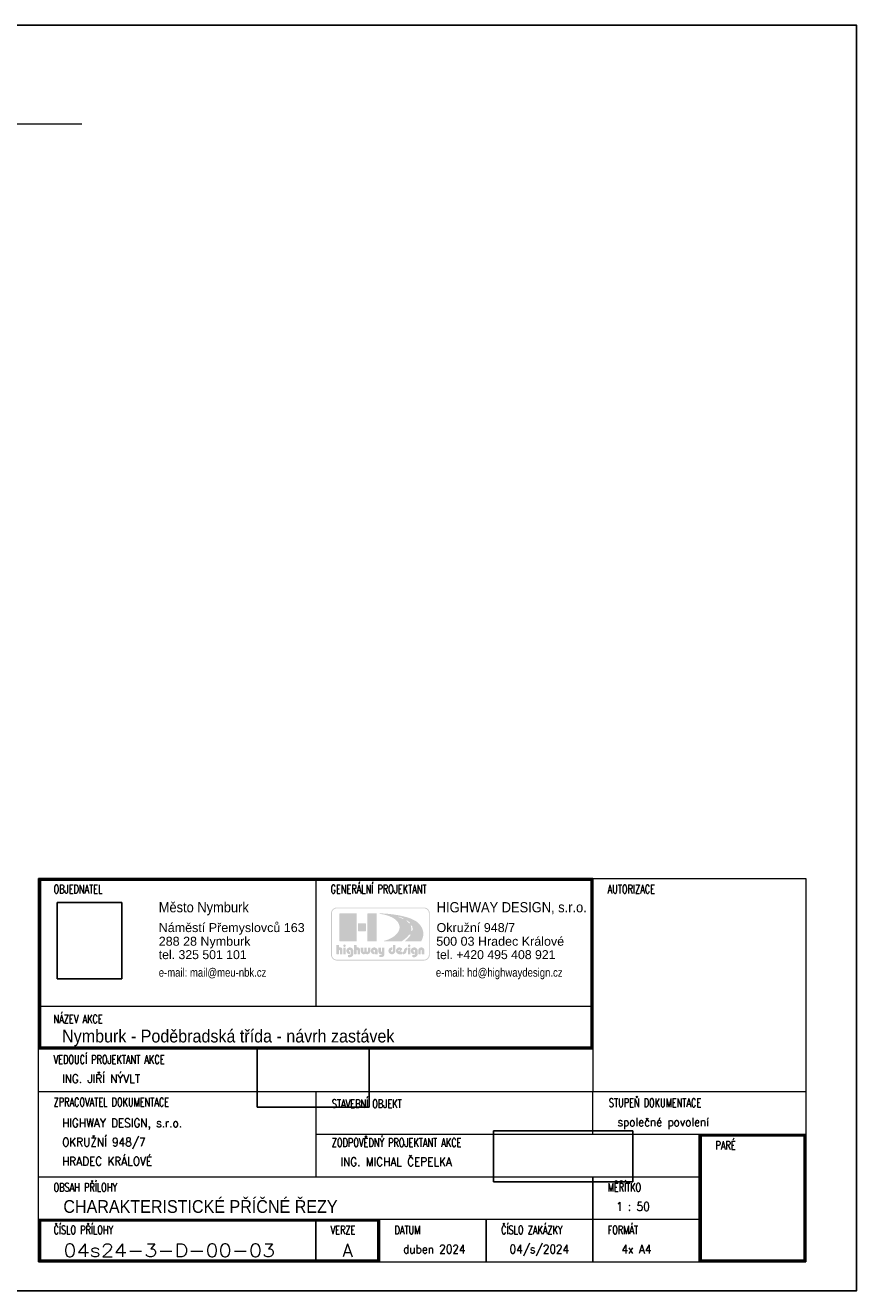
# Model space of a CAD drawing. Extents: x -698823 to -696424, y -1038555 to -1037403.
# Tile 21 of 42: x -697758 to -697749, y -1038248 to -1038233. Entities that reach past the tile are written whole.
import ezdxf
from ezdxf.enums import TextEntityAlignment as Align

# ---------------------------------------------------------------- set-up
doc = ezdxf.new("R2010")
doc.units = 0
doc.layers.add('0-podpis', color=5, linetype='Continuous')
for name, color, linetype, lineweight in [('0-silná', 7, 'Continuous', 30), ('0-slabá', 7, 'Continuous', 9), ('3-řez-kóty stav', 8, 'Continuous', 18)]:
    doc.layers.add(name, color=color, linetype=linetype, lineweight=lineweight)
doc.styles.add('arial', font='arial.ttf')
doc.styles.add('TABULKA', font='romans.shx', dxfattribs={"width": 0.7})
picture_1 = doc.add_image_def('image1.gif', size_in_pixel=(421, 501))
picture_2 = doc.add_image_def('image2.pcx', size_in_pixel=(706, 377))
picture_3 = doc.add_image_def('image3.pcx', size_in_pixel=(1067, 389))

# ---------------------------------------------------------------- blocks, each defined once
blk = doc.blocks.new('Rozpiska-2020')
h = blk.add_hatch(color=1)
h.paths.add_polyline_path([(-93.3, 73.76), (-92.85, 73.76), (-92.83, 73.76), (-92.8, 73.75), (-92.79, 73.73), (-92.78, 73.7), (-92.78, 72.28), (-92.79, 72.25), (-92.8, 72.23), (-92.83, 72.21), (-92.85, 72.21), (-93.3, 72.21), (-93.32, 72.21), (-93.34, 72.23), (-93.36, 72.25), (-93.37, 72.28), (-93.37, 73.7), (-93.36, 73.73), (-93.34, 73.75), (-93.32, 73.76)], flags=0)
h.paths.add_polyline_path([(-90.41, 72.21), (-90.38, 72.22), (-90.36, 72.23), (-90.34, 72.25), (-90.34, 72.28), (-90.34, 73.11), (-90.33, 73.13), (-90.32, 73.15), (-90.31, 73.17), (-90.3, 73.19), (-90.28, 73.2), (-90.26, 73.21), (-90.24, 73.22), (-90.22, 73.23), (-90.19, 73.23), (-90.17, 73.22), (-90.15, 73.21), (-90.13, 73.19), (-90.12, 73.18), (-90.11, 73.15), (-90.1, 73.14), (-90.1, 73.11), (-90.1, 72.28), (-90.09, 72.25), (-90.07, 72.23), (-90.05, 72.22), (-90.03, 72.21), (-89.58, 72.21), (-89.56, 72.22), (-89.53, 72.23), (-89.52, 72.25), (-89.51, 72.28), (-89.51, 73.11), (-89.52, 73.19), (-89.53, 73.26), (-89.55, 73.33), (-89.57, 73.39), (-89.6, 73.46), (-89.64, 73.51), (-89.68, 73.57), (-89.73, 73.61), (-89.78, 73.66), (-89.84, 73.7), (-89.89, 73.73), (-89.95, 73.76), (-90.02, 73.78), (-90.08, 73.79), (-90.15, 73.8), (-90.22, 73.81), (-90.29, 73.8), (-90.35, 73.79), (-90.41, 73.78), (-90.48, 73.76), (-90.54, 73.73), (-90.6, 73.7), (-90.65, 73.66), (-90.7, 73.61), (-90.75, 73.57), (-90.79, 73.51), (-90.83, 73.46), (-90.86, 73.39), (-90.89, 73.33), (-90.9, 73.26), (-90.91, 73.19), (-90.92, 73.11), (-90.92, 72.28), (-90.91, 72.25), (-90.89, 72.23), (-90.87, 72.22), (-90.85, 72.21)], flags=0)
h.paths.add_polyline_path([(-91.81, 72.74), (-91.82, 72.76), (-91.83, 72.78), (-91.85, 72.79), (-91.88, 72.8), (-91.92, 72.8), (-91.96, 72.82), (-92, 72.83), (-92.03, 72.86), (-92.06, 72.89), (-92.08, 72.93), (-92.09, 72.97), (-92.1, 73.02), (-92.09, 73.06), (-92.08, 73.1), (-92.06, 73.13), (-92.03, 73.16), (-92, 73.19), (-91.96, 73.2), (-91.92, 73.22), (-91.87, 73.22), (-91.83, 73.22), (-91.78, 73.2), (-91.75, 73.19), (-91.72, 73.16), (-91.69, 73.13), (-91.68, 73.1), (-91.67, 73.06), (-91.67, 73.02), (-91.67, 72.34), (-91.67, 72.27), (-91.7, 72.2), (-91.73, 72.15), (-91.78, 72.11), (-91.84, 72.07), (-91.91, 72.04), (-91.98, 72.03), (-92.06, 72.02), (-92.08, 72.02), (-92.1, 72.03), (-92.13, 72.03), (-92.15, 72.03), (-92.18, 72.04), (-92.2, 72.04), (-92.23, 72.05), (-92.25, 72.05), (-92.28, 72.06), (-92.31, 72.05), (-92.32, 72.03), (-92.33, 72), (-92.33, 71.62), (-92.33, 71.59), (-92.31, 71.57), (-92.29, 71.55), (-92.26, 71.54), (-92.23, 71.53), (-92.19, 71.52), (-92.14, 71.51), (-92.1, 71.51), (-92.06, 71.5), (-92.02, 71.5), (-91.99, 71.5), (-91.96, 71.5), (-91.86, 71.5), (-91.77, 71.51), (-91.68, 71.53), (-91.59, 71.56), (-91.51, 71.59), (-91.44, 71.62), (-91.37, 71.67), (-91.31, 71.72), (-91.26, 71.77), (-91.21, 71.83), (-91.17, 71.89), (-91.14, 71.96), (-91.11, 72.03), (-91.09, 72.11), (-91.08, 72.19), (-91.07, 72.28), (-91.07, 73.02), (-91.08, 73.1), (-91.09, 73.18), (-91.11, 73.25), (-91.14, 73.33), (-91.17, 73.39), (-91.22, 73.46), (-91.26, 73.52), (-91.32, 73.58), (-91.37, 73.63), (-91.44, 73.67), (-91.5, 73.71), (-91.57, 73.75), (-91.65, 73.77), (-91.72, 73.79), (-91.8, 73.8), (-91.88, 73.81), (-91.95, 73.8), (-92.03, 73.79), (-92.1, 73.78), (-92.18, 73.75), (-92.25, 73.72), (-92.32, 73.68), (-92.38, 73.64), (-92.44, 73.58), (-92.49, 73.53), (-92.54, 73.47), (-92.58, 73.41), (-92.62, 73.34), (-92.65, 73.26), (-92.67, 73.18), (-92.68, 73.1), (-92.69, 73.02), (-92.68, 72.93), (-92.67, 72.85), (-92.65, 72.78), (-92.63, 72.7), (-92.59, 72.63), (-92.55, 72.56), (-92.5, 72.5), (-92.45, 72.45), (-92.39, 72.39), (-92.33, 72.35), (-92.27, 72.31), (-92.19, 72.27), (-92.12, 72.24), (-92.04, 72.23), (-91.96, 72.21), (-91.88, 72.21), (-91.85, 72.22), (-91.83, 72.23), (-91.82, 72.25), (-91.81, 72.28)], flags=0)
h.paths.add_polyline_path([(-93.37, 74.21), (-93.36, 74.15), (-93.35, 74.09), (-93.32, 74.04), (-93.28, 74), (-93.24, 73.96), (-93.19, 73.93), (-93.14, 73.92), (-93.07, 73.91), (-93.02, 73.92), (-92.96, 73.93), (-92.91, 73.96), (-92.87, 74), (-92.83, 74.04), (-92.8, 74.09), (-92.79, 74.15), (-92.78, 74.21), (-92.79, 74.26), (-92.8, 74.32), (-92.83, 74.37), (-92.87, 74.42), (-92.91, 74.45), (-92.96, 74.48), (-93.02, 74.49), (-93.07, 74.5), (-93.14, 74.49), (-93.19, 74.48), (-93.24, 74.45), (-93.28, 74.42), (-93.32, 74.37), (-93.35, 74.32), (-93.36, 74.26)], flags=0)
h.paths.add_polyline_path([(-93.8, 80.1), (-93.53, 80.12), (-93.49, 80.09), (-93.44, 80.06), (-93.4, 80.03), (-93.35, 79.99), (-93.3, 79.95), (-93.26, 79.91), (-93.21, 79.87), (-93.16, 79.83), (-93.11, 79.79), (-93.06, 79.75), (-93.01, 79.71), (-92.97, 79.67), (-92.93, 79.63), (-92.89, 79.59), (-92.85, 79.55), (-92.82, 79.51), (-93.1, 79.49), (-93.14, 79.53), (-93.17, 79.57), (-93.21, 79.61), (-93.25, 79.65), (-93.29, 79.69), (-93.33, 79.73), (-93.37, 79.77), (-93.42, 79.81), (-93.46, 79.85), (-93.51, 79.88), (-93.55, 79.92), (-93.6, 79.96), (-93.65, 79.99), (-93.7, 80.03), (-93.75, 80.06)], flags=0)
h.paths.add_polyline_path([(-92.7, 78.88), (-92.43, 78.9), (-92.37, 78.77), (-92.33, 78.63), (-92.3, 78.49), (-92.28, 78.34), (-92.27, 78.19), (-92.28, 78.03), (-92.29, 77.88), (-92.32, 77.73), (-92.63, 77.73), (-92.6, 77.87), (-92.58, 78.02), (-92.57, 78.16), (-92.57, 78.3), (-92.58, 78.45), (-92.61, 78.59), (-92.65, 78.74)], flags=0)
h.paths.add_polyline_path([(-102.75, 81.8), (-100.8, 81.8), (-100.78, 81.79), (-100.75, 81.79), (-100.73, 81.77), (-100.7, 81.76), (-100.69, 81.74), (-100.68, 81.71), (-100.67, 81.69), (-100.66, 81.66), (-100.66, 75.37), (-100.67, 75.35), (-100.68, 75.32), (-100.69, 75.3), (-100.7, 75.28), (-100.73, 75.26), (-100.75, 75.25), (-100.78, 75.24), (-100.8, 75.24), (-102.75, 75.24), (-102.78, 75.24), (-102.81, 75.25), (-102.83, 75.26), (-102.85, 75.28), (-102.87, 75.3), (-102.88, 75.32), (-102.89, 75.35), (-102.89, 75.37), (-102.89, 81.66), (-102.89, 81.69), (-102.88, 81.71), (-102.87, 81.74), (-102.85, 81.76), (-102.83, 81.77), (-102.81, 81.79), (-102.78, 81.79)], flags=0)
h.paths.add_polyline_path([(-97.03, 73.3), (-97.04, 73.28), (-97.05, 73.27), (-97.07, 73.25), (-97.1, 73.24), (-97.15, 73.24), (-97.2, 73.23), (-97.24, 73.2), (-97.27, 73.18), (-97.3, 73.14), (-97.32, 73.09), (-97.33, 73.04), (-97.34, 72.99), (-97.33, 72.95), (-97.32, 72.91), (-97.3, 72.88), (-97.27, 72.85), (-97.23, 72.83), (-97.19, 72.81), (-97.15, 72.8), (-97.1, 72.79), (-97.06, 72.8), (-97.02, 72.81), (-96.99, 72.83), (-96.96, 72.85), (-96.93, 72.88), (-96.91, 72.91), (-96.89, 72.95), (-96.89, 72.98), (-96.89, 74.33), (-96.88, 74.35), (-96.87, 74.37), (-96.85, 74.38), (-96.83, 74.39), (-96.37, 74.39), (-96.34, 74.38), (-96.33, 74.37), (-96.31, 74.35), (-96.31, 74.33), (-96.31, 72.98), (-96.31, 72.91), (-96.33, 72.83), (-96.34, 72.76), (-96.37, 72.69), (-96.41, 72.62), (-96.45, 72.56), (-96.5, 72.5), (-96.55, 72.44), (-96.6, 72.39), (-96.66, 72.35), (-96.73, 72.31), (-96.8, 72.27), (-96.87, 72.24), (-96.94, 72.23), (-97.02, 72.21), (-97.1, 72.21), (-97.17, 72.21), (-97.25, 72.22), (-97.32, 72.24), (-97.4, 72.27), (-97.47, 72.3), (-97.53, 72.33), (-97.6, 72.38), (-97.66, 72.43), (-97.72, 72.48), (-97.77, 72.54), (-97.81, 72.6), (-97.85, 72.68), (-97.88, 72.75), (-97.9, 72.82), (-97.92, 72.91), (-97.92, 72.99), (-97.92, 73.07), (-97.91, 73.15), (-97.89, 73.23), (-97.86, 73.3), (-97.83, 73.38), (-97.79, 73.44), (-97.75, 73.51), (-97.7, 73.57), (-97.64, 73.62), (-97.58, 73.67), (-97.51, 73.72), (-97.44, 73.75), (-97.36, 73.78), (-97.28, 73.8), (-97.19, 73.82), (-97.1, 73.82), (-97.07, 73.81), (-97.05, 73.8), (-97.04, 73.78), (-97.03, 73.76)], flags=0)
h.paths.add_polyline_path([(-101.2, 72.74), (-101.2, 72.76), (-101.22, 72.78), (-101.24, 72.79), (-101.26, 72.8), (-101.31, 72.8), (-101.35, 72.82), (-101.39, 72.83), (-101.42, 72.86), (-101.45, 72.89), (-101.47, 72.93), (-101.48, 72.97), (-101.48, 73.02), (-101.48, 73.06), (-101.47, 73.1), (-101.45, 73.13), (-101.42, 73.16), (-101.39, 73.19), (-101.35, 73.2), (-101.31, 73.22), (-101.26, 73.22), (-101.22, 73.22), (-101.18, 73.2), (-101.15, 73.19), (-101.12, 73.16), (-101.09, 73.13), (-101.07, 73.1), (-101.06, 73.06), (-101.05, 73.02), (-101.05, 72.28), (-101.05, 72.25), (-101.03, 72.23), (-101.01, 72.22), (-100.99, 72.21), (-100.52, 72.21), (-100.5, 72.22), (-100.48, 72.23), (-100.46, 72.25), (-100.46, 72.28), (-100.46, 73.02), (-100.46, 73.1), (-100.48, 73.18), (-100.5, 73.25), (-100.52, 73.33), (-100.56, 73.39), (-100.6, 73.46), (-100.65, 73.52), (-100.7, 73.58), (-100.76, 73.63), (-100.82, 73.67), (-100.89, 73.71), (-100.96, 73.75), (-101.03, 73.77), (-101.11, 73.79), (-101.18, 73.8), (-101.26, 73.81), (-101.34, 73.8), (-101.42, 73.79), (-101.49, 73.78), (-101.56, 73.75), (-101.63, 73.72), (-101.7, 73.68), (-101.76, 73.64), (-101.82, 73.58), (-101.88, 73.53), (-101.92, 73.47), (-101.97, 73.41), (-102, 73.34), (-102.03, 73.26), (-102.05, 73.18), (-102.07, 73.1), (-102.07, 73.02), (-102.07, 72.93), (-102.05, 72.85), (-102.03, 72.78), (-102.01, 72.7), (-101.97, 72.63), (-101.93, 72.56), (-101.89, 72.5), (-101.84, 72.45), (-101.78, 72.39), (-101.72, 72.35), (-101.65, 72.31), (-101.58, 72.27), (-101.51, 72.24), (-101.43, 72.23), (-101.34, 72.21), (-101.26, 72.21), (-101.24, 72.22), (-101.22, 72.23), (-101.2, 72.25), (-101.2, 72.28)], flags=0)
h.paths.add_polyline_path([(-102.21, 73.71), (-102.22, 73.73), (-102.23, 73.75), (-102.25, 73.76), (-102.27, 73.76), (-102.7, 73.76), (-102.72, 73.76), (-102.74, 73.75), (-102.75, 73.73), (-102.76, 73.71), (-102.76, 72.89), (-102.76, 72.87), (-102.77, 72.84), (-102.79, 72.82), (-102.8, 72.8), (-102.82, 72.79), (-102.85, 72.77), (-102.87, 72.77), (-102.9, 72.76), (-102.92, 72.77), (-102.95, 72.77), (-102.97, 72.79), (-102.99, 72.8), (-103.01, 72.82), (-103.03, 72.84), (-103.03, 72.87), (-103.04, 72.89), (-103.04, 73.71), (-103.04, 73.73), (-103.05, 73.75), (-103.08, 73.76), (-103.1, 73.76), (-103.52, 73.76), (-103.54, 73.76), (-103.56, 73.75), (-103.58, 73.73), (-103.58, 73.71), (-103.58, 72.89), (-103.59, 72.87), (-103.59, 72.84), (-103.6, 72.82), (-103.62, 72.8), (-103.64, 72.79), (-103.67, 72.77), (-103.69, 72.77), (-103.72, 72.76), (-103.75, 72.77), (-103.77, 72.77), (-103.8, 72.79), (-103.82, 72.8), (-103.83, 72.82), (-103.85, 72.84), (-103.85, 72.87), (-103.86, 72.89), (-103.86, 73.71), (-103.86, 73.73), (-103.88, 73.75), (-103.9, 73.76), (-103.92, 73.76), (-104.35, 73.76), (-104.37, 73.76), (-104.39, 73.75), (-104.4, 73.73), (-104.41, 73.71), (-104.41, 72.89), (-104.41, 72.82), (-104.4, 72.75), (-104.37, 72.68), (-104.35, 72.62), (-104.32, 72.56), (-104.28, 72.5), (-104.24, 72.45), (-104.19, 72.4), (-104.14, 72.36), (-104.09, 72.32), (-104.03, 72.29), (-103.97, 72.26), (-103.91, 72.24), (-103.85, 72.22), (-103.78, 72.21), (-103.72, 72.21), (-103.67, 72.21), (-103.61, 72.22), (-103.55, 72.23), (-103.49, 72.25), (-103.44, 72.27), (-103.39, 72.29), (-103.34, 72.32), (-103.31, 72.35), (-103.27, 72.32), (-103.23, 72.29), (-103.18, 72.27), (-103.13, 72.25), (-103.07, 72.23), (-103.01, 72.22), (-102.95, 72.21), (-102.9, 72.21), (-102.83, 72.21), (-102.77, 72.22), (-102.71, 72.23), (-102.64, 72.26), (-102.59, 72.28), (-102.53, 72.31), (-102.48, 72.35), (-102.43, 72.39), (-102.38, 72.43), (-102.34, 72.49), (-102.3, 72.54), (-102.27, 72.6), (-102.25, 72.67), (-102.22, 72.74), (-102.21, 72.82), (-102.21, 72.89)], flags=0)
h.paths.add_polyline_path([(-99.44, 73.71), (-99.44, 72.89), (-99.45, 72.87), (-99.45, 72.85), (-99.46, 72.83), (-99.47, 72.81), (-99.49, 72.8), (-99.51, 72.79), (-99.53, 72.79), (-99.55, 72.78), (-99.58, 72.79), (-99.6, 72.79), (-99.62, 72.8), (-99.64, 72.81), (-99.65, 72.83), (-99.66, 72.85), (-99.67, 72.87), (-99.67, 72.89), (-99.67, 73.71), (-99.68, 73.73), (-99.69, 73.75), (-99.71, 73.76), (-99.73, 73.76), (-100.2, 73.76), (-100.23, 73.76), (-100.24, 73.75), (-100.26, 73.73), (-100.27, 73.71), (-100.27, 72.78), (-100.26, 72.71), (-100.25, 72.64), (-100.24, 72.58), (-100.22, 72.52), (-100.19, 72.47), (-100.16, 72.42), (-100.12, 72.38), (-100.08, 72.34), (-100.04, 72.31), (-99.99, 72.28), (-99.95, 72.26), (-99.89, 72.24), (-99.84, 72.23), (-99.78, 72.22), (-99.73, 72.21), (-99.67, 72.21), (-99.51, 72.21), (-99.5, 72.21), (-99.49, 72.2), (-99.49, 72.19), (-99.49, 72.17), (-99.49, 72.14), (-99.5, 72.11), (-99.53, 72.09), (-99.56, 72.06), (-99.59, 72.04), (-99.63, 72.03), (-99.68, 72.02), (-99.72, 72.02), (-100.01, 72.02), (-100.03, 72.01), (-100.05, 72), (-100.07, 71.97), (-100.08, 71.95), (-100.08, 71.62), (-100.07, 71.59), (-100.05, 71.57), (-100.03, 71.55), (-100.01, 71.55), (-99.49, 71.55), (-99.43, 71.55), (-99.38, 71.56), (-99.32, 71.58), (-99.27, 71.6), (-99.21, 71.63), (-99.16, 71.66), (-99.11, 71.7), (-99.07, 71.75), (-99.02, 71.8), (-98.98, 71.86), (-98.95, 71.91), (-98.91, 71.98), (-98.89, 72.05), (-98.87, 72.12), (-98.86, 72.2), (-98.86, 72.28), (-98.86, 73.71), (-98.86, 73.73), (-98.87, 73.75), (-98.9, 73.76), (-98.92, 73.76), (-99.38, 73.76), (-99.4, 73.76), (-99.42, 73.75), (-99.44, 73.73)], flags=0)
h.paths.add_polyline_path([(-94.7, 72.28), (-94.7, 72.72), (-94.71, 72.74), (-94.72, 72.77), (-94.75, 72.78), (-94.77, 72.79), (-95.12, 72.79), (-95.14, 72.79), (-95.15, 72.8), (-95.16, 72.82), (-95.14, 72.84), (-94.71, 73.36), (-94.69, 73.39), (-94.68, 73.42), (-94.69, 73.44), (-94.7, 73.46), (-94.73, 73.5), (-94.76, 73.53), (-94.79, 73.57), (-94.82, 73.6), (-94.86, 73.63), (-94.89, 73.66), (-94.93, 73.69), (-94.98, 73.71), (-95.01, 73.73), (-95.06, 73.75), (-95.1, 73.77), (-95.15, 73.78), (-95.19, 73.79), (-95.24, 73.8), (-95.29, 73.81), (-95.33, 73.81), (-95.42, 73.8), (-95.5, 73.79), (-95.58, 73.77), (-95.65, 73.75), (-95.73, 73.71), (-95.79, 73.67), (-95.86, 73.62), (-95.92, 73.57), (-95.97, 73.52), (-96.02, 73.45), (-96.06, 73.38), (-96.1, 73.31), (-96.12, 73.24), (-96.14, 73.15), (-96.15, 73.07), (-96.15, 72.98), (-96.15, 72.91), (-96.14, 72.83), (-96.11, 72.76), (-96.09, 72.69), (-96.05, 72.62), (-96.01, 72.55), (-95.97, 72.5), (-95.92, 72.44), (-95.86, 72.39), (-95.8, 72.34), (-95.74, 72.31), (-95.67, 72.27), (-95.59, 72.24), (-95.51, 72.22), (-95.44, 72.21), (-95.35, 72.21), (-94.77, 72.21), (-94.75, 72.22), (-94.72, 72.23), (-94.71, 72.25)], flags=0)
h.paths.add_polyline_path([(-95.49, 72.88), (-95.24, 73.18), (-95.23, 73.19), (-95.23, 73.21), (-95.23, 73.22), (-95.25, 73.23), (-95.26, 73.24), (-95.27, 73.24), (-95.28, 73.25), (-95.3, 73.25), (-95.31, 73.26), (-95.33, 73.26), (-95.34, 73.26), (-95.36, 73.26), (-95.4, 73.26), (-95.45, 73.24), (-95.49, 73.22), (-95.52, 73.19), (-95.55, 73.16), (-95.57, 73.12), (-95.59, 73.07), (-95.59, 73.02), (-95.59, 72.99), (-95.58, 72.96), (-95.56, 72.92), (-95.55, 72.89), (-95.53, 72.88), (-95.51, 72.88), (-95.5, 72.88)], flags=0)
h.paths.add_polyline_path([(-104.93, 79.47), (-103.35, 79.47), (-103.32, 79.47), (-103.3, 79.46), (-103.27, 79.45), (-103.25, 79.43), (-103.24, 79.41), (-103.22, 79.39), (-103.22, 79.36), (-103.21, 79.33), (-103.21, 77.73), (-103.22, 77.7), (-103.22, 77.67), (-103.24, 77.65), (-103.25, 77.62), (-103.27, 77.61), (-103.3, 77.6), (-103.32, 77.59), (-103.35, 77.59), (-104.93, 77.59), (-104.96, 77.59), (-104.99, 77.6), (-105.01, 77.61), (-105.03, 77.62), (-105.05, 77.65), (-105.06, 77.67), (-105.07, 77.7), (-105.07, 77.73), (-105.07, 79.33), (-105.07, 79.36), (-105.06, 79.39), (-105.05, 79.41), (-105.03, 79.43), (-105.01, 79.45), (-104.99, 79.46), (-104.96, 79.47)], flags=0)
h.paths.add_polyline_path([(-95.68, 80.95), (-95.48, 80.99), (-95.41, 80.97), (-95.34, 80.96), (-95.27, 80.93), (-95.2, 80.91), (-95.12, 80.89), (-95.05, 80.87), (-94.97, 80.84), (-94.89, 80.81), (-94.82, 80.78), (-94.74, 80.75), (-94.66, 80.72), (-94.59, 80.69), (-94.51, 80.66), (-94.44, 80.63), (-94.37, 80.59), (-94.3, 80.55), (-94.58, 80.53), (-94.65, 80.56), (-94.72, 80.59), (-94.79, 80.63), (-94.86, 80.65), (-94.93, 80.69), (-95, 80.72), (-95.08, 80.74), (-95.15, 80.77), (-95.22, 80.8), (-95.29, 80.82), (-95.36, 80.85), (-95.43, 80.87), (-95.5, 80.89), (-95.56, 80.91), (-95.62, 80.93)], flags=0)
h.paths.add_polyline_path([(-106.93, 72.74), (-106.93, 72.76), (-106.95, 72.78), (-106.97, 72.79), (-106.99, 72.8), (-107.04, 72.8), (-107.08, 72.82), (-107.12, 72.83), (-107.15, 72.86), (-107.18, 72.89), (-107.19, 72.93), (-107.21, 72.97), (-107.21, 73.02), (-107.21, 73.06), (-107.19, 73.1), (-107.18, 73.13), (-107.15, 73.16), (-107.12, 73.19), (-107.08, 73.2), (-107.04, 73.22), (-106.99, 73.22), (-106.94, 73.22), (-106.9, 73.2), (-106.86, 73.19), (-106.84, 73.16), (-106.81, 73.13), (-106.8, 73.1), (-106.79, 73.06), (-106.78, 73.02), (-106.78, 72.34), (-106.79, 72.27), (-106.81, 72.2), (-106.85, 72.15), (-106.9, 72.11), (-106.95, 72.07), (-107.02, 72.04), (-107.09, 72.03), (-107.18, 72.02), (-107.19, 72.02), (-107.22, 72.03), (-107.24, 72.03), (-107.27, 72.03), (-107.29, 72.04), (-107.32, 72.04), (-107.34, 72.05), (-107.36, 72.05), (-107.4, 72.06), (-107.42, 72.05), (-107.44, 72.03), (-107.45, 72), (-107.45, 71.62), (-107.44, 71.59), (-107.42, 71.57), (-107.4, 71.55), (-107.37, 71.54), (-107.34, 71.53), (-107.3, 71.52), (-107.26, 71.51), (-107.21, 71.51), (-107.17, 71.5), (-107.13, 71.5), (-107.1, 71.5), (-107.07, 71.5), (-106.98, 71.5), (-106.88, 71.51), (-106.79, 71.53), (-106.71, 71.56), (-106.63, 71.59), (-106.56, 71.62), (-106.49, 71.67), (-106.43, 71.72), (-106.38, 71.77), (-106.33, 71.83), (-106.29, 71.89), (-106.25, 71.96), (-106.22, 72.03), (-106.2, 72.11), (-106.19, 72.19), (-106.19, 72.28), (-106.19, 73.02), (-106.19, 73.1), (-106.21, 73.18), (-106.23, 73.25), (-106.25, 73.33), (-106.29, 73.39), (-106.33, 73.46), (-106.38, 73.52), (-106.43, 73.58), (-106.49, 73.63), (-106.55, 73.67), (-106.62, 73.71), (-106.69, 73.75), (-106.76, 73.77), (-106.84, 73.79), (-106.91, 73.8), (-106.99, 73.81), (-107.07, 73.8), (-107.15, 73.79), (-107.22, 73.78), (-107.3, 73.75), (-107.36, 73.72), (-107.43, 73.68), (-107.49, 73.64), (-107.55, 73.58), (-107.6, 73.53), (-107.65, 73.47), (-107.69, 73.41), (-107.73, 73.34), (-107.76, 73.26), (-107.78, 73.18), (-107.8, 73.1), (-107.8, 73.02), (-107.8, 72.93), (-107.78, 72.85), (-107.76, 72.78), (-107.74, 72.7), (-107.7, 72.63), (-107.66, 72.56), (-107.62, 72.5), (-107.57, 72.45), (-107.51, 72.39), (-107.45, 72.35), (-107.38, 72.31), (-107.31, 72.27), (-107.23, 72.24), (-107.16, 72.23), (-107.08, 72.21), (-106.99, 72.21), (-106.97, 72.22), (-106.95, 72.23), (-106.93, 72.25), (-106.93, 72.28)], flags=0)
h.paths.add_polyline_path([(-108.46, 73.76), (-108.01, 73.76), (-107.99, 73.76), (-107.97, 73.75), (-107.95, 73.73), (-107.95, 73.7), (-107.95, 72.28), (-107.95, 72.25), (-107.97, 72.23), (-107.99, 72.21), (-108.01, 72.21), (-108.46, 72.21), (-108.49, 72.21), (-108.51, 72.23), (-108.52, 72.25), (-108.53, 72.28), (-108.53, 73.7), (-108.52, 73.73), (-108.51, 73.75), (-108.49, 73.76)], flags=0)
h.paths.add_polyline_path([(-109.62, 72.21), (-109.6, 72.22), (-109.57, 72.23), (-109.56, 72.25), (-109.55, 72.28), (-109.55, 73.08), (-109.55, 73.1), (-109.54, 73.12), (-109.53, 73.14), (-109.52, 73.15), (-109.5, 73.17), (-109.48, 73.18), (-109.46, 73.19), (-109.44, 73.19), (-109.42, 73.19), (-109.4, 73.18), (-109.38, 73.17), (-109.36, 73.15), (-109.34, 73.14), (-109.33, 73.12), (-109.33, 73.1), (-109.32, 73.08), (-109.32, 72.28), (-109.32, 72.25), (-109.3, 72.23), (-109.28, 72.22), (-109.25, 72.21), (-108.79, 72.21), (-108.77, 72.22), (-108.75, 72.23), (-108.73, 72.25), (-108.73, 72.28), (-108.73, 73.19), (-108.74, 73.33), (-108.77, 73.46), (-108.81, 73.56), (-108.87, 73.65), (-108.95, 73.72), (-109.04, 73.77), (-109.14, 73.8), (-109.25, 73.81), (-109.49, 73.81), (-109.51, 73.81), (-109.53, 73.83), (-109.54, 73.85), (-109.55, 73.88), (-109.55, 74.32), (-109.56, 74.35), (-109.57, 74.37), (-109.6, 74.38), (-109.62, 74.39), (-110.06, 74.39), (-110.09, 74.38), (-110.11, 74.37), (-110.12, 74.35), (-110.13, 74.32), (-110.13, 72.28), (-110.12, 72.25), (-110.11, 72.23), (-110.08, 72.22), (-110.06, 72.21)], flags=0)
h.paths.add_polyline_path([(-108.53, 74.21), (-108.52, 74.15), (-108.51, 74.09), (-108.48, 74.04), (-108.45, 74), (-108.4, 73.96), (-108.36, 73.93), (-108.3, 73.92), (-108.24, 73.91), (-108.18, 73.92), (-108.13, 73.93), (-108.08, 73.96), (-108.03, 74), (-107.99, 74.04), (-107.96, 74.09), (-107.95, 74.15), (-107.94, 74.21), (-107.95, 74.26), (-107.97, 74.32), (-107.99, 74.37), (-108.03, 74.42), (-108.08, 74.45), (-108.13, 74.48), (-108.18, 74.49), (-108.24, 74.5), (-108.3, 74.49), (-108.36, 74.48), (-108.4, 74.45), (-108.45, 74.42), (-108.48, 74.37), (-108.51, 74.32), (-108.52, 74.26)], flags=0)
h.paths.add_polyline_path([(-109.3, 81.8), (-105.5, 81.8), (-105.47, 81.79), (-105.44, 81.79), (-105.42, 81.77), (-105.4, 81.76), (-105.38, 81.74), (-105.37, 81.71), (-105.37, 81.69), (-105.36, 81.66), (-105.36, 75.37), (-105.37, 75.35), (-105.37, 75.32), (-105.38, 75.3), (-105.4, 75.28), (-105.42, 75.26), (-105.44, 75.25), (-105.47, 75.24), (-105.5, 75.24), (-109.3, 75.24), (-109.33, 75.24), (-109.35, 75.25), (-109.38, 75.26), (-109.4, 75.28), (-109.41, 75.3), (-109.43, 75.32), (-109.43, 75.35), (-109.44, 75.37), (-109.44, 81.66), (-109.43, 81.69), (-109.43, 81.71), (-109.41, 81.74), (-109.4, 81.76), (-109.38, 81.77), (-109.35, 81.79), (-109.33, 81.79)], flags=0)
h.paths.add_polyline_path([(-105.49, 72.21), (-105.47, 72.22), (-105.44, 72.23), (-105.43, 72.25), (-105.42, 72.28), (-105.42, 73.08), (-105.42, 73.1), (-105.41, 73.12), (-105.4, 73.14), (-105.38, 73.15), (-105.37, 73.17), (-105.35, 73.18), (-105.33, 73.19), (-105.31, 73.19), (-105.29, 73.19), (-105.26, 73.18), (-105.25, 73.17), (-105.23, 73.15), (-105.21, 73.14), (-105.2, 73.12), (-105.19, 73.1), (-105.19, 73.08), (-105.19, 72.28), (-105.18, 72.25), (-105.16, 72.23), (-105.14, 72.22), (-105.12, 72.21), (-104.66, 72.21), (-104.64, 72.22), (-104.61, 72.23), (-104.6, 72.25), (-104.59, 72.28), (-104.59, 73.19), (-104.6, 73.33), (-104.63, 73.46), (-104.68, 73.56), (-104.74, 73.65), (-104.82, 73.72), (-104.91, 73.77), (-105.01, 73.8), (-105.12, 73.81), (-105.35, 73.81), (-105.38, 73.81), (-105.4, 73.83), (-105.41, 73.85), (-105.42, 73.88), (-105.42, 74.32), (-105.43, 74.35), (-105.44, 74.37), (-105.47, 74.38), (-105.49, 74.39), (-105.93, 74.39), (-105.95, 74.38), (-105.98, 74.37), (-105.99, 74.35), (-106, 74.32), (-106, 72.28), (-105.99, 72.25), (-105.97, 72.23), (-105.95, 72.22), (-105.93, 72.21)], flags=0)
h.paths.add_polyline_path([(-110.03, 82.97), (-89.62, 82.97), (-89.49, 82.97), (-89.38, 82.95), (-89.27, 82.92), (-89.16, 82.88), (-89.06, 82.83), (-88.96, 82.77), (-88.87, 82.7), (-88.78, 82.63), (-88.71, 82.54), (-88.64, 82.45), (-88.58, 82.36), (-88.53, 82.25), (-88.49, 82.15), (-88.46, 82.03), (-88.45, 81.92), (-88.44, 81.8), (-88.44, 72.1), (-88.45, 71.98), (-88.46, 71.86), (-88.49, 71.75), (-88.53, 71.64), (-88.58, 71.54), (-88.64, 71.44), (-88.71, 71.35), (-88.78, 71.27), (-88.87, 71.2), (-88.96, 71.13), (-89.06, 71.07), (-89.16, 71.02), (-89.27, 70.98), (-89.38, 70.95), (-89.49, 70.93), (-89.62, 70.93), (-110.03, 70.93), (-110.15, 70.93), (-110.26, 70.95), (-110.38, 70.98), (-110.49, 71.02), (-110.59, 71.07), (-110.68, 71.13), (-110.78, 71.2), (-110.86, 71.27), (-110.94, 71.35), (-111, 71.44), (-111.06, 71.54), (-111.11, 71.64), (-111.15, 71.75), (-111.18, 71.86), (-111.2, 71.98), (-111.21, 72.1), (-111.21, 81.8), (-111.2, 81.92), (-111.18, 82.03), (-111.15, 82.15), (-111.11, 82.25), (-111.06, 82.36), (-111, 82.45), (-110.94, 82.54), (-110.86, 82.63), (-110.78, 82.7), (-110.68, 82.77), (-110.59, 82.83), (-110.49, 82.88), (-110.38, 82.92), (-110.26, 82.95), (-110.15, 82.97)], flags=16)
h.paths.add_polyline_path([(-110.03, 83.17), (-89.62, 83.17), (-89.48, 83.16), (-89.34, 83.14), (-89.21, 83.11), (-89.08, 83.06), (-88.96, 83), (-88.85, 82.93), (-88.74, 82.85), (-88.65, 82.77), (-88.56, 82.67), (-88.48, 82.56), (-88.41, 82.45), (-88.35, 82.33), (-88.31, 82.21), (-88.27, 82.07), (-88.25, 81.94), (-88.24, 81.8), (-88.24, 72.1), (-88.25, 71.96), (-88.27, 71.82), (-88.31, 71.69), (-88.35, 71.57), (-88.41, 71.45), (-88.48, 71.34), (-88.56, 71.23), (-88.65, 71.13), (-88.74, 71.04), (-88.85, 70.96), (-88.96, 70.9), (-89.08, 70.84), (-89.21, 70.79), (-89.34, 70.76), (-89.48, 70.74), (-89.62, 70.73), (-110.03, 70.73), (-110.17, 70.74), (-110.3, 70.76), (-110.44, 70.79), (-110.56, 70.84), (-110.68, 70.9), (-110.79, 70.96), (-110.9, 71.04), (-111, 71.13), (-111.08, 71.23), (-111.16, 71.34), (-111.23, 71.45), (-111.29, 71.57), (-111.34, 71.69), (-111.37, 71.82), (-111.39, 71.96), (-111.4, 72.1), (-111.4, 81.8), (-111.39, 81.94), (-111.37, 82.07), (-111.34, 82.21), (-111.29, 82.33), (-111.23, 82.45), (-111.16, 82.56), (-111.08, 82.67), (-111, 82.77), (-110.9, 82.85), (-110.79, 82.93), (-110.68, 83), (-110.56, 83.06), (-110.44, 83.11), (-110.3, 83.14), (-110.17, 83.16)])
h.paths.add_polyline_path([(-94.07, 75.24), (-94, 75.31), (-93.92, 75.38), (-93.83, 75.46), (-93.75, 75.54), (-93.66, 75.63), (-93.56, 75.72), (-93.47, 75.82), (-93.38, 75.91), (-93.28, 76.01), (-93.19, 76.12), (-93.1, 76.22), (-93.01, 76.33), (-92.93, 76.44), (-92.85, 76.56), (-92.77, 76.67), (-92.7, 76.79), (-93.09, 76.79), (-93.19, 76.65), (-93.29, 76.53), (-93.4, 76.41), (-93.51, 76.29), (-93.62, 76.18), (-93.73, 76.08), (-93.84, 75.98), (-93.95, 75.89), (-94.07, 75.79), (-94.18, 75.71), (-94.29, 75.62), (-94.39, 75.54), (-94.5, 75.46), (-94.6, 75.38), (-94.7, 75.31), (-94.79, 75.24), (-98.89, 75.24), (-98.92, 75.24), (-98.95, 75.26), (-98.96, 75.28), (-98.97, 75.3), (-98.97, 75.32), (-98.96, 75.35), (-98.94, 75.36), (-98.91, 75.37), (-98.73, 75.42), (-98.56, 75.46), (-98.39, 75.52), (-98.22, 75.58), (-98.05, 75.64), (-97.89, 75.7), (-97.72, 75.77), (-97.56, 75.85), (-97.41, 75.92), (-97.25, 76.01), (-97.11, 76.09), (-96.96, 76.18), (-96.82, 76.27), (-96.68, 76.37), (-96.55, 76.47), (-96.42, 76.57), (-96.3, 76.67), (-96.19, 76.78), (-96.08, 76.89), (-95.97, 77), (-95.88, 77.11), (-95.79, 77.23), (-95.71, 77.35), (-95.63, 77.47), (-95.56, 77.59), (-95.5, 77.71), (-95.45, 77.84), (-95.41, 77.96), (-95.37, 78.09), (-95.35, 78.21), (-95.33, 78.34), (-95.32, 78.47), (-95.33, 78.7), (-95.36, 78.91), (-95.42, 79.12), (-95.49, 79.32), (-95.58, 79.51), (-95.69, 79.69), (-95.81, 79.86), (-95.95, 80.01), (-96.1, 80.17), (-96.26, 80.31), (-96.43, 80.44), (-96.61, 80.57), (-96.79, 80.69), (-96.99, 80.8), (-97.19, 80.9), (-97.39, 80.99), (-97.59, 81.08), (-97.79, 81.16), (-97.99, 81.24), (-98.2, 81.3), (-98.39, 81.36), (-98.58, 81.42), (-98.77, 81.47), (-98.95, 81.51), (-99.11, 81.55), (-99.27, 81.57), (-99.42, 81.6), (-99.55, 81.62), (-99.67, 81.64), (-99.77, 81.65), (-99.85, 81.65), (-99.92, 81.66), (-99.95, 81.66), (-99.97, 81.68), (-99.99, 81.7), (-99.99, 81.73), (-99.99, 81.75), (-99.97, 81.78), (-99.95, 81.79), (-99.92, 81.8), (-99.81, 81.8), (-99.66, 81.79), (-99.48, 81.79), (-99.28, 81.78), (-99.05, 81.76), (-98.81, 81.75), (-98.54, 81.73), (-98.25, 81.71), (-97.95, 81.68), (-97.63, 81.65), (-97.29, 81.61), (-96.95, 81.57), (-96.6, 81.52), (-96.23, 81.46), (-95.87, 81.41), (-95.5, 81.34), (-95.12, 81.27), (-94.75, 81.18), (-94.38, 81.1), (-94.01, 81), (-93.65, 80.9), (-93.29, 80.78), (-92.95, 80.67), (-92.61, 80.54), (-92.29, 80.4), (-91.99, 80.25), (-91.69, 80.09), (-91.42, 79.92), (-91.17, 79.75), (-90.94, 79.56), (-90.74, 79.36), (-90.56, 79.15), (-90.36, 78.88), (-90.2, 78.61), (-90.06, 78.34), (-89.94, 78.08), (-89.86, 77.83), (-89.8, 77.59), (-89.76, 77.34), (-89.74, 77.1), (-89.74, 76.87), (-89.76, 76.63), (-89.8, 76.41), (-89.85, 76.18), (-89.93, 75.96), (-90.01, 75.74), (-90.1, 75.52), (-90.21, 75.31), (-90.22, 75.28), (-90.24, 75.26), (-90.26, 75.25), (-90.28, 75.24)], flags=0)
h.paths.add_polyline_path([(-94.57, 72.28), (-94.56, 72.25), (-94.55, 72.23), (-94.53, 72.22), (-94.5, 72.21), (-94.46, 72.21), (-94.39, 72.21), (-94.32, 72.22), (-94.25, 72.24), (-94.18, 72.26), (-94.12, 72.29), (-94.06, 72.33), (-94, 72.37), (-93.94, 72.42), (-93.89, 72.47), (-93.85, 72.52), (-93.81, 72.59), (-93.78, 72.65), (-93.75, 72.72), (-93.73, 72.8), (-93.72, 72.87), (-93.72, 72.96), (-93.72, 73.02), (-93.71, 73.05), (-93.7, 73.08), (-93.69, 73.11), (-93.67, 73.13), (-93.64, 73.15), (-93.61, 73.16), (-93.58, 73.18), (-93.55, 73.18), (-93.53, 73.19), (-93.51, 73.2), (-93.49, 73.22), (-93.49, 73.24), (-93.49, 73.71), (-93.49, 73.73), (-93.51, 73.75), (-93.53, 73.76), (-93.55, 73.76), (-93.63, 73.76), (-93.71, 73.75), (-93.78, 73.74), (-93.85, 73.71), (-93.92, 73.68), (-93.98, 73.64), (-94.04, 73.59), (-94.09, 73.54), (-94.14, 73.49), (-94.18, 73.43), (-94.22, 73.37), (-94.25, 73.3), (-94.27, 73.23), (-94.29, 73.16), (-94.3, 73.09), (-94.3, 73.02), (-94.3, 72.96), (-94.31, 72.92), (-94.31, 72.89), (-94.33, 72.87), (-94.35, 72.84), (-94.37, 72.82), (-94.39, 72.81), (-94.43, 72.79), (-94.46, 72.79), (-94.5, 72.79), (-94.53, 72.78), (-94.55, 72.77), (-94.56, 72.74), (-94.57, 72.72)], flags=0)
for p, q in [((-180, 90), (-50, 90)), ((-25, 0), (-25, 30)), ((-50, 20), (-50, 0)), ((-115, 0), (-115, 10)), ((-100, 10), (-100, 0)), ((-75, 10), (-75, 0))]:
    blk.add_line(p, q)
at = {"const_width": 0.6}
for points in [[(-179.7, 89.7), (-50.3, 89.7), (-50.3, 50.3), (-179.7, 50.3)], [(-24.7, 29.7), (-0.3, 29.7), (-0.3, 0.3), (-24.7, 0.3)], [(-179.7, 9.7), (-100.3, 9.7), (-100.3, 0.3), (-179.7, 0.3)]]:
    blk.add_lwpolyline(points, close=True, dxfattribs=at)
at = {"layer": '0-slabá'}
for p, q in [((-180, 90), (0, 90)), ((-180, 0), (-180, 90)), ((-115, 90), (-115, 60)), ((-50, 90), (-50, 40)), ((0, 90), (0, 0)), ((-180, 60), (-50, 60)), ((-180, 50), (-50, 50)), ((-180, 40), (-25, 40)), ((-115, 40), (-115, 20)), ((-50, 30), (-50, 40)), ((-25, 40), (0, 40)), ((-115, 30), (0, 30)), ((-115, 30), (0, 30)), ((-180, 20), (-25, 20)), ((-180, 10), (-25, 10)), ((-180, 0), (0, 0))]:
    blk.add_line(p, q, dxfattribs=at)
at = {"style": 'arial'}
for s, height, width, p in [('Město Nymburk', 2.4, 0.9, (-151.82, 82.04)), ('HIGHWAY DESIGN, s.r.o.', 2.4, 0.9, (-86.6, 82.04)), ('tel. 325 501 101', 2.1, 0.98, (-151.82, 71.06)), ('tel. +420 495 408 921', 2.1, 0.98, (-86.64, 71.06)), ('e-mail: mail@meu-nbk.cz  ', 2, 0.8, (-151.82, 66.93)), ('e-mail: hd@highwaydesign.cz', 2, 0.8, (-86.8, 66.93))]:
    blk.add_text(s, height=height, dxfattribs=dict(at, width=width)).set_placement(p)
for s, p in [('Náměstí Přemyslovců 163', (-151.82, 77.41)), ('Okružní 948/7', (-86.64, 77.41)), ('288 28 Nymburk', (-151.82, 74.2)), ('500 03 Hradec Králové', (-86.71, 74.2))]:
    blk.add_text(s, height=2.1, dxfattribs=at).set_placement(p)
at = {"layer": '0-silná', "color": 0, "linetype": 'ByBlock', "style": 'arial', "width": 0.9}
for tag, p in [('NÁZEV_AKCE', (-174.5, 51.5)), ('OBSAH_PŘÍLOHY', (-174.21, 11.49))]:
    blk.add_attdef(tag, p, '', height=3, dxfattribs=at)
at = {"layer": '0-silná', "style": 'TABULKA', "width": 0.9}
for tag, p in [('VEDOUCÍ_PROJEKTANT_AKCE', (-174.5, 42)), ('JMENO_ZPRACOVATELE_PROFESE', (-174.5, 31.62)), ('STAVEBNI_OBJEKT', (-109.21, 31.62)), ('STUPEŇ', (-44.21, 31.85)), ('ADRESA_PROFESE_1', (-174.5, 27.12)), ('ADRESA_PROFESE_2', (-174.5, 22.62)), ('ZODPOVĚDNÝ_PROJEKTANT_AKCE', (-109.21, 22.5)), ('MERITKO', (-44.5, 12)), ('DATUM', (-94.5, 2)), ('ČÍSLO_ZAKÁZKY', (-69.5, 2)), ('FORMAT', (-44.5, 2))]:
    blk.add_attdef(tag, p, '', height=2, dxfattribs=at)
at = {"layer": '0-silná', "color": 0, "linetype": 'ByBlock', "style": 'TABULKA', "width": 1.27884}
blk.add_attdef('CISLO_PRILOHY', text='', height=3, dxfattribs=at).set_placement((-174.21, 1.2), (-124.51, 1.2), align=Align.FIT)
at = {"layer": '0-silná', "color": 0, "linetype": 'ByBlock', "style": 'TABULKA', "width": 1}
blk.add_attdef('ISS', text='', height=3, dxfattribs=at).set_placement((-107.5, 1.2), align=Align.CENTER)
at = {"layer": '0-slabá', "style": 'TABULKA', "width": 0.7}
for s, p in [('GENERÁLNÍ PROJEKTANT', (-111.5, 86.5)), ('OBJEDNATEL', (-176.5, 86.5)), ('NÁZEV AKCE', (-176.5, 56))]:
    blk.add_text(s, height=2, dxfattribs=at).set_placement(p)
at = {"layer": '0-slabá', "lineweight": -3, "style": 'TABULKA', "width": 0.7}
for s, p in [('AUTORIZACE', (-46.5, 86.5)), ('VEDOUCÍ PROJEKTANT AKCE', (-176.5, 46.5)), ('STAVEBNÍ OBJEKT', (-111.21, 36.12)), ('STUPEŇ DOKUMENTACE', (-46.21, 36.35)), ('ZPRACOVATEL DOKUMENTACE', (-176.5, 36.5)), ('ZODPOVĚDNÝ PROJEKTANT AKCE', (-111.21, 27)), ('PARÉ', (-21.21, 26.35)), ('OBSAH PŘÍLOHY', (-176.5, 16.5)), ('MĚŘÍTKO', (-46.5, 16.5)), ('ČÍSLO PŘÍLOHY', (-176.5, 6.5)), ('ČÍSLO ZAKÁZKY', (-71.5, 6.5)), ('FORMÁT', (-46.5, 6.5)), ('VERZE', (-111.5, 6.5)), ('DATUM', (-96.5, 6.5))]:
    blk.add_text(s, height=2, dxfattribs=at).set_placement(p)
image = blk.add_image(picture_1, insert=(-175.62, 66.4), size_in_units=(15.11, 17.98))
image.dxf.flags = 7
blk = doc.blocks.new('4A4')
blk.add_lwpolyline([(-420, 0), (-840, 0), (-840, 297), (0, 297), (0, 0), (-420, 0)])

msp = doc.modelspace()

# ---------------------------------------------------------------- linework, layer by layer
at = {"layer": '3-řez-kóty stav'}
msp.add_line((-697759.848, -1038233.869), (-697757.692, -1038233.869), dxfattribs=at)

# ---------------------------------------------------------------- block references
at = {"ltscale": 0.1, "xscale": 0.05, "yscale": 0.05, "zscale": 0.05}
msp.add_blockref('4A4', (-697748.602, -1038247.561), dxfattribs=at)
at = {"ltscale": 0.1}
ref = msp.add_blockref('Rozpiska-2020', (-697749.198, -1038247.223), dxfattribs=dict(at, xscale=0.05, yscale=0.05, zscale=0.05))
ref.add_attrib('NÁZEV_AKCE', 'Nymburk - Poděbradská třída - návrh zastávek', (-697757.923, -1038244.648), dxfattribs={"layer": '0-silná', "color": 0, "linetype": 'ByBlock', "height": 0.15, "style": 'arial', "width": 0.9})
ref.add_attrib('VEDOUCÍ_PROJEKTANT_AKCE', 'ING. JIŘÍ NÝVLT', (-697757.923, -1038245.123), dxfattribs={"layer": '0-silná', "height": 0.1, "style": 'TABULKA', "width": 0.9})
ref.add_attrib('JMENO_ZPRACOVATELE_PROFESE', 'HIGHWAY DESIGN, s.r.o.', (-697757.923, -1038245.642), dxfattribs={"layer": '0-silná', "height": 0.1, "style": 'TABULKA', "width": 0.9})
ref.add_attrib('ADRESA_PROFESE_1', 'OKRUŽNÍ 948/7', (-697757.923, -1038245.867), dxfattribs={"layer": '0-silná', "height": 0.1, "style": 'TABULKA', "width": 0.9})
ref.add_attrib('ADRESA_PROFESE_2', 'HRADEC KRÁLOVÉ', (-697757.923, -1038246.092), dxfattribs={"layer": '0-silná', "height": 0.1, "style": 'TABULKA', "width": 0.9})
ref.add_attrib('ZODPOVĚDNÝ_PROJEKTANT_AKCE', 'ING. MICHAL ČEPELKA', (-697754.658, -1038246.098), dxfattribs={"layer": '0-silná', "height": 0.1, "style": 'TABULKA', "width": 0.9})
ref.add_attrib('STUPEŇ', 'společné povolení', (-697751.408, -1038245.631), dxfattribs={"layer": '0-silná', "height": 0.1, "style": 'TABULKA', "width": 0.9})
ref.add_attrib('OBSAH_PŘÍLOHY', 'CHARAKTERISTICKÉ PŘÍČNÉ ŘEZY', (-697757.908, -1038246.648), dxfattribs={"layer": '0-silná', "color": 0, "linetype": 'ByBlock', "height": 0.15, "style": 'arial', "width": 0.9})
ref.add_attrib('CISLO_PRILOHY', '04s24-3-D-00-03', dxfattribs={"layer": '0-silná', "color": 0, "linetype": 'ByBlock', "height": 0.15, "rotation": 0, "style": 'TABULKA', "width": 1.090421}).set_placement((-697757.908, -1038247.163), (-697755.423, -1038247.163), align=Align.FIT)
ref.add_attrib('ISS', 'A', dxfattribs={"layer": '0-silná', "color": 0, "linetype": 'ByBlock', "height": 0.15, "style": 'TABULKA'}).set_placement((-697754.573, -1038247.163), align=Align.CENTER)
ref.add_attrib('MERITKO', '1 : 50', (-697751.423, -1038246.623), dxfattribs={"layer": '0-silná', "height": 0.1, "style": 'TABULKA', "width": 0.9})
ref.add_attrib('DATUM', 'duben 2024', (-697753.923, -1038247.123), dxfattribs={"layer": '0-silná', "height": 0.1, "style": 'TABULKA', "width": 0.9})
ref.add_attrib('ČÍSLO_ZAKÁZKY', '04/s/2024', (-697752.673, -1038247.123), dxfattribs={"layer": '0-silná', "height": 0.1, "style": 'TABULKA', "width": 0.9})
ref.add_attrib('FORMAT', ' 4x A4', (-697751.423, -1038247.123), dxfattribs={"layer": '0-silná', "height": 0.1, "style": 'TABULKA', "width": 0.9})

# ---------------------------------------------------------------- pictures from other files: only their frames are drawn
at = {"layer": '0-podpis'}
image = msp.add_image(picture_2, insert=(-697755.634, -1038245.406), size_in_units=(1.314, 0.702), rotation=0, dxfattribs=at)
image.dxf.flags = 15
image = msp.add_image(picture_3, insert=(-697752.864, -1038246.284), size_in_units=(1.637, 0.597), rotation=0, dxfattribs=at)
image.dxf.flags = 15

doc.saveas('drawing.dxf')
